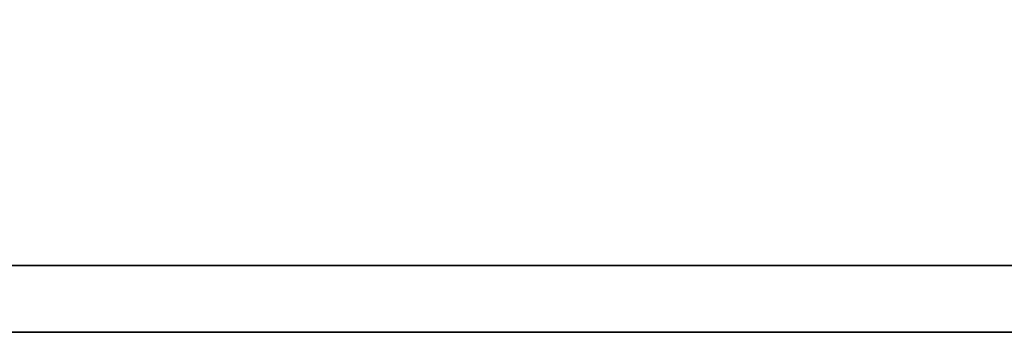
# Model space of a CAD drawing. Header units: millimetres. Extents: x 300 to 581, y 283 to 374.
# Tile 38 of 55: x 516.515 to 518.206, y 316.161 to 316.697. Entities that reach past the tile are written whole.
import ezdxf

# ---------------------------------------------------------------- set-up
doc = ezdxf.new("R2010")
doc.units = ezdxf.units.MM
doc.layers.add('DIM', color=4, linetype='Continuous')
doc.layers.add('layer 1', color=7, linetype='Continuous')

# ---------------------------------------------------------------- blocks, each defined once
blk = doc.blocks.new('TBI MOTION logo(完整正式版)')
at = {"layer": 'layer 1', "color": 22, "lineweight": 35}
blk.add_open_spline([(75.90875, -9.47875), (75.90875, -9.47875), (75.90875, -12.28625), (75.90875, -12.28625), (75.90875, -12.28625), (75.90875, -12.28625), (75.90875, -12.47875), (75.90875, -12.47875), (75.90875, -12.47875), (75.90875, -12.47875), (75.71625, -12.47875), (75.71625, -12.47875), (75.71625, -12.47875), (75.71625, -12.47875), (-88.32875, -12.47875), (-88.32875, -12.47875), (-88.32875, -12.47875), (-88.32875, -12.47875), (-88.32875, -13.29375), (-88.32875, -13.29375), (-88.32875, -13.29375), (-88.32875, -13.29375), (82.89125, -13.29375), (82.89125, -13.29375), (82.89125, -13.29375), (82.89125, -13.29375), (75.90875, -9.47875), (75.90875, -9.47875)], degree=3, knots=[0, 0, 0, 0, 0.14285714, 0.14285714, 0.14285714, 0.14285715, 0.28571429, 0.28571429, 0.28571429, 0.2857143, 0.42857143, 0.42857143, 0.42857143, 0.42857144, 0.57142857, 0.57142857, 0.57142857, 0.57142858, 0.71428571, 0.71428571, 0.71428571, 0.71428572, 0.85714286, 0.85714286, 0.85714286, 0.85714287, 1, 1, 1, 1], dxfattribs=at)

msp = doc.modelspace()

# ---------------------------------------------------------------- block references
at = {"layer": 'DIM', "color": 7, "xscale": 0.1404528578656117, "yscale": 0.1404528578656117, "zscale": 0.1404528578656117}
msp.add_blockref('TBI MOTION logo(完整正式版)', (521.6508, 318.0284), dxfattribs=at)

doc.saveas('drawing.dxf')
